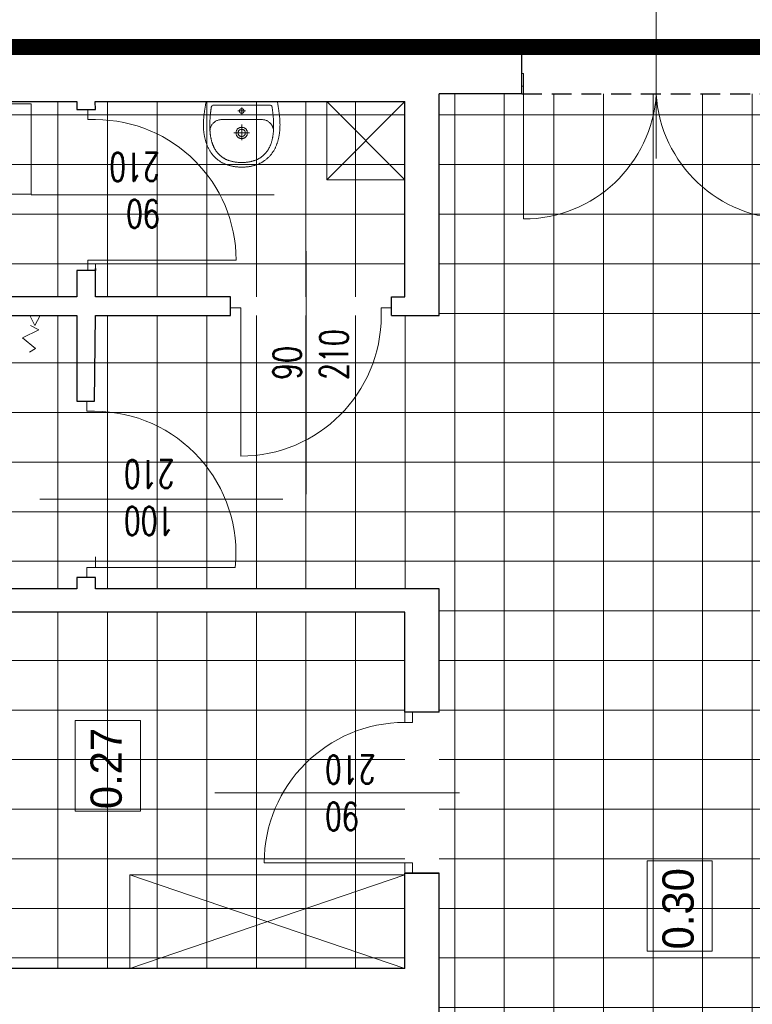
# Model space of a CAD drawing. Header units: millimetres. Extents: x -2948 to 78628, y 64669 to 215420.
# Tile 255 of 256: x 55360 to 55829, y 162346 to 162976. Entities that reach past the tile are written whole.
import ezdxf

# ---------------------------------------------------------------- set-up
doc = ezdxf.new("R2010")
doc.units = ezdxf.units.MM
doc.linetypes.add('B0301', pattern=[25, 12.5, -6.25, 0, -6.25])
doc.linetypes.add('HIDDEN', pattern=[9.525, 6.35, -3.175])
for name, color, linetype in [('_POMOCNICZE', 252, 'Continuous'), ('C--L99b', 1, 'Continuous'), ('pomocnicza', 4, 'Continuous')]:
    doc.layers.add(name, color=color, linetype=linetype)
for name, color, linetype, lineweight in [('meble', 3, 'Continuous', 5), ('meble inst', 240, 'Continuous', 5), ('NOWE SCIANY', 3, 'Continuous', 13), ('OPIS', 2, 'Continuous', 13), ('P_POMOC', 1, 'Continuous', 5), ('pomiwszczenia', 95, 'Continuous', 20), ('POMOC', 1, 'Continuous', 13), ('SCIANY', 7, 'Continuous', 30), ('STOLARKA', 3, 'Continuous', 13), ('WYMIAR', 5, 'Continuous', 13), ('WYPOSAZENIE_SANITARNE', 122, 'Continuous', 5), ('ŚCIANY', 7, 'Continuous', 30)]:
    doc.layers.add(name, color=color, linetype=linetype, lineweight=lineweight)
doc.styles.add('style2', font='romans.shx', dxfattribs={"width": 0.7})
doc.dimstyles.new('100', dxfattribs={"dimscale": 80, "dimtxt": 0.2, "dimasz": 0.2, "dimexe": 1.25, "dimexo": 0.625, "dimgap": 0.05, "dimtad": 1, "dimdec": 0, "dimdsep": 46, "dimlunit": 6, "dimtxsty": 'style2', "dimblk1": 'TICK', "dimblk2": 'TICK', "dimsah": 1, "dimcen": 0.2, "dimse1": 1, "dimse2": 1, "dimclrd": 256, "dimclrt": 2, "dimadec": 0, "dimazin": 0, "dimtfac": 1, "dimtdec": 0, "dimtix": 1, "dimtmove": 1, "dimatfit": 0, "dimldrblk": 'DOTSMALL', "dimfxl": 1, "dimtolj": 1, "dimtzin": 0, "dimarcsym": 0})
pattern_1 = [(270, (659746.15, 586523.536), (31.75, -6e-14), []), (360, (659746.15, 586523.536), (6e-14, 31.75), [])]

# ---------------------------------------------------------------- blocks, each defined once
blk = doc.blocks.new('G$C3D992CB9')
at = {"layer": 'STOLARKA'}
for p, q in [((22, 172), (22, 171)), ((22, 171), (30, 171)), ((30, 172), (30, 171)), ((22, 1), (30, 1)), ((22, 1), (22, 0)), ((30, 1), (30, 0))]:
    blk.add_line(p, q, dxfattribs=at)
at = {"layer": 'STOLARKA', "ltscale": 2}
for p, q in [((30, 171), (115.15, 171)), ((30, 1), (115.15, 1))]:
    blk.add_line(p, q, dxfattribs=at)
for centre, start, end in [((30, 171), 273.36646, 0), ((30, 1), 0, 86.63354)]:
    blk.add_arc(centre, 85.15, start, end, dxfattribs=at)
blk = doc.blocks.new('A$C17BC5D8D')
at = {"layer": 'WYPOSAZENIE_SANITARNE'}
blk.add_line((3.81, -7.43), (3.81, -7.43), dxfattribs=at)
for points in [[(-2.19, 13.82), (-2.19, -8.88), (-2.19, -31.68), (-1.76, -31.78), (-1.34, -31.87), (-0.91, -31.96), (-0.47, -32.04), (-0.04, -32.12), (0.4, -32.2), (0.84, -32.27), (1.28, -32.35), (1.73, -32.42), (2.17, -32.48), (2.61, -32.55), (3.06, -32.61), (3.5, -32.67), (3.94, -32.73), (4.39, -32.79), (4.83, -32.85), (5.26, -32.91), (5.7, -32.97), (6.13, -33.02), (6.56, -33.08), (6.98, -33.13), (7.4, -33.17), (7.82, -33.21), (8.24, -33.25), (8.67, -33.28), (9.09, -33.31), (9.51, -33.34), (9.93, -33.37), (10.36, -33.39), (10.78, -33.4), (11.2, -33.42), (11.63, -33.43), (12.05, -33.44), (12.47, -33.44), (12.9, -33.44), (13.32, -33.43), (13.74, -33.43), (14.17, -33.41), (14.59, -33.4), (15.01, -33.38), (15.43, -33.35), (15.86, -33.32), (16.28, -33.29), (16.7, -33.25), (17.12, -33.21), (17.54, -33.16), (17.96, -33.11), (18.37, -33.05), (18.79, -32.99), (19.21, -32.92), (19.62, -32.85), (20.04, -32.77), (20.45, -32.69), (20.87, -32.61), (21.28, -32.51), (21.69, -32.42), (22.1, -32.31), (22.51, -32.21), (22.91, -32.09), (23.32, -31.97), (23.72, -31.85), (24.13, -31.72), (24.53, -31.58), (24.93, -31.44), (25.33, -31.29), (25.72, -31.14), (26.12, -30.98), (26.51, -30.81), (26.9, -30.64), (26.9, -30.64), (27.31, -30.45), (27.7, -30.26), (28.1, -30.06), (28.48, -29.85), (28.86, -29.64), (29.24, -29.42), (29.61, -29.19), (29.97, -28.95), (30.33, -28.71), (30.68, -28.47), (31.02, -28.21), (31.36, -27.95), (31.7, -27.68), (32.03, -27.41), (32.35, -27.13), (32.66, -26.84), (32.97, -26.55), (33.28, -26.24), (33.58, -25.94), (33.87, -25.62), (34.16, -25.3), (34.44, -24.97), (34.72, -24.63), (34.99, -24.29), (35.26, -23.93), (35.52, -23.58), (35.77, -23.21), (36.02, -22.84), (36.27, -22.46), (36.49, -22.1), (36.71, -21.74), (36.92, -21.37), (37.12, -21), (37.31, -20.62), (37.5, -20.23), (37.67, -19.84), (37.84, -19.45), (38, -19.05), (38.15, -18.65), (38.29, -18.25), (38.43, -17.84), (38.56, -17.43), (38.68, -17.01), (38.79, -16.59), (38.9, -16.17), (39, -15.75), (39.1, -15.33), (39.18, -14.9), (39.27, -14.48), (39.34, -14.05), (39.41, -13.62), (39.47, -13.19), (39.53, -12.76), (39.58, -12.33), (39.63, -11.9), (39.67, -11.47), (39.71, -11.05), (39.74, -10.62), (39.77, -10.19), (39.79, -9.77), (39.8, -9.35), (39.82, -8.93), (39.82, -8.93), (39.8, -8.51), (39.79, -8.08), (39.77, -7.66), (39.74, -7.23), (39.71, -6.81), (39.67, -6.38), (39.63, -5.95), (39.58, -5.52), (39.53, -5.09), (39.47, -4.66), (39.41, -4.23), (39.34, -3.8), (39.27, -3.38), (39.18, -2.95), (39.1, -2.52), (39, -2.1), (38.9, -1.68), (38.79, -1.26), (38.68, -0.84), (38.56, -0.43), (38.43, -0.01), (38.29, 0.39), (38.15, 0.8), (38, 1.2), (37.84, 1.6), (37.67, 1.99), (37.5, 2.38), (37.31, 2.77), (37.12, 3.14), (36.92, 3.52), (36.71, 3.89), (36.49, 4.25), (36.27, 4.61), (36.27, 4.61), (36.02, 4.99), (35.77, 5.36), (35.52, 5.72), (35.26, 6.08), (34.99, 6.43), (34.72, 6.78), (34.44, 7.11), (34.16, 7.44), (33.87, 7.77), (33.58, 8.08), (33.28, 8.39), (32.97, 8.69), (32.66, 8.99), (32.35, 9.28), (32.03, 9.56), (31.7, 9.83), (31.36, 10.1), (31.02, 10.36), (30.68, 10.61), (30.33, 10.86), (29.97, 11.1), (29.61, 11.34), (29.24, 11.56), (28.86, 11.78), (28.48, 12), (28.1, 12.2), (27.7, 12.4), (27.31, 12.6), (26.9, 12.78), (26.9, 12.78), (26.51, 12.96), (26.12, 13.12), (25.72, 13.28), (25.33, 13.44), (24.93, 13.59), (24.53, 13.73), (24.13, 13.86), (23.72, 14), (23.32, 14.12), (22.91, 14.24), (22.51, 14.35), (22.1, 14.46), (21.69, 14.56), (21.28, 14.66), (20.87, 14.75), (20.45, 14.84), (20.04, 14.92), (19.62, 15), (19.21, 15.07), (18.79, 15.14), (18.37, 15.2), (17.96, 15.25), (17.54, 15.31), (17.12, 15.35), (16.7, 15.4), (16.28, 15.43), (15.86, 15.47), (15.43, 15.5), (15.01, 15.52), (14.59, 15.54), (14.17, 15.56), (13.74, 15.57), (13.32, 15.58), (12.9, 15.59), (12.47, 15.59), (12.05, 15.58), (11.63, 15.58), (11.2, 15.57), (10.78, 15.55), (10.36, 15.53), (9.93, 15.51), (9.51, 15.49), (9.09, 15.46), (8.67, 15.43), (8.24, 15.4), (7.82, 15.36), (7.4, 15.32), (6.98, 15.27), (6.56, 15.23), (6.56, 15.23), (6.13, 15.17), (5.7, 15.11), (5.26, 15.06), (4.83, 15), (4.39, 14.94), (3.94, 14.88), (3.5, 14.82), (3.06, 14.76), (2.61, 14.69), (2.17, 14.63), (1.73, 14.56), (1.28, 14.49), (0.84, 14.42), (0.4, 14.34), (-0.04, 14.27), (-0.47, 14.18), (-0.91, 14.1), (-1.34, 14.01), (-1.76, 13.92)], [(36.8, -8.93), (36.8, -8.44), (36.78, -7.96), (36.76, -7.49), (36.73, -7.02), (36.7, -6.57), (36.66, -6.12), (36.61, -5.67), (36.56, -5.24), (36.5, -4.81), (36.44, -4.38), (36.37, -3.97), (36.29, -3.56), (36.21, -3.16), (36.12, -2.76), (36.02, -2.38), (35.92, -1.99), (35.81, -1.62), (35.7, -1.25), (35.59, -0.89), (35.46, -0.53), (35.33, -0.19), (35.2, 0.16), (35.06, 0.49), (34.92, 0.82), (34.77, 1.15), (34.61, 1.47), (34.45, 1.78), (34.29, 2.08), (34.12, 2.38), (33.95, 2.68), (33.77, 2.96), (33.58, 3.25), (33.4, 3.52), (33.2, 3.79), (33.01, 4.06), (32.8, 4.32), (32.6, 4.57), (32.39, 4.82), (32.17, 5.06), (31.95, 5.3), (31.73, 5.53), (31.5, 5.75), (31.27, 5.98), (31.04, 6.19), (30.8, 6.4), (30.56, 6.61), (30.31, 6.81), (30.06, 7), (29.81, 7.19), (29.55, 7.38), (29.29, 7.56), (29.02, 7.74), (28.76, 7.91), (28.49, 8.07), (28.21, 8.24), (27.93, 8.39), (27.65, 8.54), (27.37, 8.69), (27.09, 8.84), (26.8, 8.98), (26.5, 9.11), (26.21, 9.24), (25.91, 9.37), (25.61, 9.49), (25.31, 9.61), (25.01, 9.72), (24.7, 9.83), (24.39, 9.94), (24.08, 10.04), (23.76, 10.14), (23.45, 10.23), (23.13, 10.32), (22.81, 10.41), (22.48, 10.49), (22.16, 10.57), (21.83, 10.64), (21.5, 10.72), (21.17, 10.78), (20.84, 10.85), (20.51, 10.91), (20.18, 10.97), (19.84, 11.02), (19.5, 11.08), (19.16, 11.12), (18.82, 11.17), (18.48, 11.21), (18.14, 11.25), (17.8, 11.29), (17.45, 11.32), (17.11, 11.35), (16.76, 11.38), (16.41, 11.4), (16.06, 11.43), (15.72, 11.45), (15.37, 11.46), (15.02, 11.48), (14.67, 11.49), (14.32, 11.5), (13.97, 11.51), (13.61, 11.51), (13.26, 11.51), (12.91, 11.51), (12.56, 11.51), (12.21, 11.51), (11.86, 11.5), (11.5, 11.49), (11.15, 11.48), (10.8, 11.47), (10.45, 11.45), (10.1, 11.44), (9.75, 11.42), (9.4, 11.4), (9.05, 11.38), (8.7, 11.36), (8.36, 11.33), (8.01, 11.31), (7.66, 11.28), (7.32, 11.25), (6.97, 11.22), (6.63, 11.19), (6.29, 11.15), (5.95, 11.12), (5.61, 11.08), (5.27, 11.05), (4.93, 11.01), (4.6, 10.97), (4.26, 10.93), (3.93, 10.89), (3.6, 10.85), (3.27, 10.8), (2.94, 10.76), (2.61, 10.72), (2.29, 10.67), (1.97, 10.63), (1.65, 10.58), (1.33, 10.53), (1.33, 10.53), (0.77, 10.3), (0.38, 9.98), (0.13, 9.53), (0.01, 8.93), (-0.01, -8.93), (0.01, -26.78), (0.13, -27.38), (0.38, -27.83), (0.77, -28.16), (1.33, -28.39), (1.65, -28.43), (1.97, -28.48), (2.29, -28.52), (2.61, -28.57), (2.94, -28.61), (3.27, -28.66), (3.6, -28.7), (3.93, -28.74), (4.26, -28.78), (4.6, -28.82), (4.93, -28.86), (5.27, -28.9), (5.61, -28.93), (5.95, -28.97), (6.29, -29.01), (6.63, -29.04), (6.97, -29.07), (7.32, -29.1), (7.66, -29.13), (8.01, -29.16), (8.36, -29.18), (8.7, -29.21), (9.05, -29.23), (9.4, -29.25), (9.75, -29.27), (10.1, -29.29), (10.45, -29.31), (10.8, -29.32), (11.15, -29.33), (11.5, -29.34), (11.86, -29.35), (12.21, -29.36), (12.56, -29.36), (12.91, -29.37), (13.26, -29.37), (13.61, -29.36), (13.97, -29.36), (14.32, -29.35), (14.67, -29.34), (15.02, -29.33), (15.37, -29.32), (15.72, -29.3), (16.06, -29.28), (16.41, -29.26), (16.76, -29.23), (17.11, -29.2), (17.45, -29.17), (17.8, -29.14), (18.14, -29.1), (18.48, -29.07), (18.82, -29.02), (19.16, -28.98), (19.5, -28.93), (19.84, -28.88), (20.18, -28.82), (20.51, -28.76), (20.84, -28.7), (21.17, -28.64), (21.5, -28.57), (21.83, -28.5), (22.16, -28.42), (22.48, -28.34), (22.81, -28.26), (23.13, -28.17), (23.45, -28.08), (23.76, -27.99), (24.08, -27.89), (24.39, -27.79), (24.7, -27.68), (25.01, -27.57), (25.31, -27.46), (25.61, -27.34), (25.91, -27.22), (26.21, -27.09), (26.5, -26.96), (26.8, -26.83), (27.09, -26.69), (27.37, -26.55), (27.65, -26.4), (27.93, -26.25), (28.21, -26.09), (28.49, -25.93), (28.76, -25.76), (29.02, -25.59), (29.29, -25.41), (29.55, -25.23), (29.81, -25.05), (30.06, -24.86), (30.31, -24.66), (30.56, -24.46), (30.8, -24.26), (31.04, -24.04), (31.27, -23.83), (31.5, -23.61), (31.73, -23.38), (31.95, -23.15), (32.17, -22.91), (32.39, -22.67), (32.6, -22.42), (32.8, -22.17), (33.01, -21.91), (33.2, -21.64), (33.4, -21.37), (33.58, -21.1), (33.77, -20.82), (33.95, -20.53), (34.12, -20.24), (34.29, -19.94), (34.45, -19.63), (34.61, -19.32), (34.77, -19), (34.92, -18.68), (35.06, -18.35), (35.2, -18.01), (35.33, -17.67), (35.46, -17.32), (35.59, -16.96), (35.7, -16.6), (35.81, -16.23), (35.92, -15.86), (36.02, -15.48), (36.12, -15.09), (36.21, -14.69), (36.29, -14.29), (36.37, -13.88), (36.44, -13.47), (36.5, -13.05), (36.56, -12.62), (36.61, -12.18), (36.66, -11.74), (36.7, -11.29), (36.73, -10.83), (36.76, -10.36), (36.78, -9.89), (36.8, -9.41), (36.8, -8.93)], [(17.86, -5.33), (18.22, -5.34), (18.57, -5.38), (18.89, -5.45), (19.19, -5.54), (19.47, -5.65), (19.74, -5.79), (19.99, -5.94), (20.21, -6.11), (20.42, -6.3), (20.61, -6.5), (20.78, -6.72), (20.93, -6.95), (21.06, -7.19), (21.18, -7.44), (21.27, -7.7), (21.35, -7.97), (21.41, -8.24), (21.44, -8.51), (21.46, -8.79), (21.46, -9.07), (21.44, -9.34), (21.41, -9.62), (21.35, -9.89), (21.27, -10.15), (21.18, -10.41), (21.06, -10.66), (20.93, -10.9), (20.78, -11.13), (20.61, -11.35), (20.42, -11.55), (20.21, -11.74), (19.98, -11.91), (19.74, -12.07), (19.47, -12.2), (19.19, -12.31), (18.89, -12.41), (18.56, -12.47), (18.22, -12.51), (17.86, -12.53), (17.5, -12.51), (17.16, -12.47), (16.84, -12.41), (16.54, -12.31), (16.25, -12.2), (15.99, -12.07), (15.74, -11.91), (15.52, -11.74), (15.31, -11.55), (15.12, -11.35), (14.95, -11.13), (14.8, -10.9), (14.66, -10.66), (14.55, -10.41), (14.46, -10.15), (14.38, -9.88), (14.32, -9.61), (14.28, -9.34), (14.27, -9.06), (14.27, -8.79), (14.28, -8.51), (14.32, -8.24), (14.38, -7.97), (14.46, -7.7), (14.55, -7.44), (14.66, -7.19), (14.8, -6.95), (14.95, -6.72), (15.12, -6.5), (15.31, -6.3), (15.52, -6.11), (15.74, -5.94), (15.99, -5.79), (16.25, -5.65), (16.54, -5.54), (16.84, -5.45), (17.16, -5.38), (17.5, -5.34), (17.86, -5.33)], [(3.81, -7.43), (3.79, -7.43), (3.77, -7.43), (3.75, -7.43), (3.73, -7.43), (3.71, -7.43), (3.69, -7.43), (3.67, -7.43), (3.64, -7.44), (3.62, -7.44), (3.6, -7.44), (3.58, -7.44), (3.56, -7.45), (3.54, -7.45), (3.52, -7.46), (3.5, -7.46), (3.48, -7.46), (3.46, -7.47), (3.44, -7.47), (3.42, -7.48), (3.39, -7.49), (3.37, -7.49), (3.35, -7.5), (3.33, -7.5), (3.31, -7.51), (3.29, -7.52), (3.27, -7.53), (3.25, -7.53), (3.23, -7.54), (3.22, -7.55), (3.2, -7.56), (3.18, -7.57), (3.16, -7.58), (3.14, -7.59), (3.12, -7.6), (3.1, -7.61), (3.08, -7.62), (3.06, -7.63), (3.05, -7.64), (3.03, -7.65), (3.01, -7.66), (2.99, -7.67), (2.97, -7.68), (2.96, -7.69), (2.94, -7.71), (2.92, -7.72), (2.9, -7.73), (2.89, -7.75), (2.87, -7.76), (2.85, -7.77), (2.84, -7.79), (2.82, -7.8), (2.81, -7.81), (2.79, -7.83), (2.78, -7.84), (2.76, -7.86), (2.75, -7.87), (2.73, -7.89), (2.72, -7.9), (2.7, -7.92), (2.69, -7.93), (2.67, -7.95), (2.66, -7.97), (2.65, -7.98), (2.63, -8), (2.62, -8.02), (2.61, -8.03), (2.59, -8.05), (2.58, -8.07), (2.57, -8.08), (2.56, -8.1), (2.55, -8.12), (2.54, -8.14), (2.52, -8.16), (2.51, -8.17), (2.5, -8.19), (2.49, -8.21), (2.48, -8.23), (2.47, -8.25), (2.46, -8.27), (2.45, -8.29), (2.45, -8.31), (2.44, -8.33), (2.43, -8.35), (2.42, -8.37), (2.41, -8.39), (2.41, -8.41), (2.4, -8.43), (2.39, -8.45), (2.38, -8.47), (2.38, -8.49), (2.37, -8.51), (2.37, -8.53), (2.36, -8.55), (2.36, -8.57), (2.35, -8.59), (2.35, -8.61), (2.34, -8.63), (2.34, -8.65), (2.33, -8.67), (2.33, -8.69), (2.33, -8.71), (2.32, -8.73), (2.32, -8.76), (2.32, -8.78), (2.32, -8.8), (2.32, -8.82), (2.31, -8.84), (2.31, -8.86), (2.31, -8.88), (2.31, -8.9), (2.31, -8.92), (2.31, -8.95), (2.31, -8.97), (2.31, -8.99), (2.31, -9.01), (2.32, -9.03), (2.32, -9.05), (2.32, -9.07), (2.32, -9.09), (2.32, -9.12), (2.33, -9.14), (2.33, -9.16), (2.33, -9.18), (2.34, -9.2), (2.34, -9.22), (2.35, -9.24), (2.35, -9.26), (2.35, -9.28), (2.36, -9.3), (2.37, -9.32), (2.37, -9.34), (2.38, -9.36), (2.38, -9.38), (2.39, -9.4), (2.4, -9.42), (2.4, -9.44), (2.41, -9.46), (2.42, -9.48), (2.43, -9.5), (2.44, -9.52), (2.44, -9.54), (2.45, -9.56), (2.46, -9.58), (2.47, -9.6), (2.48, -9.62), (2.49, -9.64), (2.5, -9.66), (2.51, -9.67), (2.52, -9.69), (2.53, -9.71), (2.54, -9.73), (2.56, -9.75), (2.57, -9.77), (2.58, -9.78), (2.59, -9.8), (2.6, -9.82), (2.62, -9.83), (2.63, -9.85), (2.64, -9.87), (2.66, -9.88), (2.67, -9.9), (2.68, -9.92), (2.7, -9.93), (2.71, -9.95), (2.73, -9.96), (2.74, -9.98), (2.76, -9.99), (2.77, -10.01), (2.79, -10.02), (2.8, -10.04), (2.82, -10.05), (2.84, -10.07), (2.85, -10.08), (2.87, -10.09), (2.88, -10.11), (2.9, -10.12), (2.92, -10.13), (2.94, -10.14), (2.95, -10.16), (2.97, -10.17), (2.99, -10.18), (3.01, -10.19), (3.02, -10.2), (3.04, -10.21), (3.06, -10.22), (3.08, -10.24), (3.1, -10.25), (3.12, -10.26), (3.13, -10.27), (3.15, -10.27), (3.17, -10.28), (3.19, -10.29), (3.21, -10.3), (3.23, -10.31), (3.25, -10.32), (3.27, -10.33), (3.29, -10.33), (3.31, -10.34), (3.33, -10.35), (3.35, -10.35), (3.37, -10.36), (3.39, -10.37), (3.41, -10.37), (3.43, -10.38), (3.45, -10.38), (3.47, -10.39), (3.49, -10.39), (3.51, -10.4), (3.54, -10.4), (3.56, -10.4), (3.58, -10.41), (3.6, -10.41), (3.62, -10.41), (3.64, -10.42), (3.66, -10.42), (3.68, -10.42), (3.7, -10.42), (3.73, -10.42), (3.75, -10.43), (3.77, -10.43), (3.79, -10.43), (3.81, -10.43), (3.83, -10.43), (3.85, -10.43), (3.87, -10.43), (3.9, -10.42), (3.92, -10.42), (3.94, -10.42), (3.96, -10.42), (3.98, -10.42), (4, -10.41), (4.02, -10.41), (4.04, -10.41), (4.06, -10.41), (4.08, -10.4), (4.11, -10.4), (4.13, -10.39), (4.15, -10.39), (4.17, -10.38), (4.19, -10.38), (4.21, -10.37), (4.23, -10.37), (4.25, -10.36), (4.27, -10.36), (4.29, -10.35), (4.31, -10.34), (4.33, -10.33), (4.35, -10.33), (4.37, -10.32), (4.39, -10.31), (4.41, -10.3), (4.43, -10.29), (4.45, -10.29), (4.47, -10.28), (4.49, -10.27), (4.5, -10.26), (4.52, -10.25), (4.54, -10.24), (4.56, -10.23), (4.58, -10.22), (4.6, -10.2), (4.61, -10.19), (4.63, -10.18), (4.65, -10.17), (4.67, -10.16), (4.69, -10.15), (4.7, -10.13), (4.72, -10.12), (4.74, -10.11), (4.75, -10.09), (4.77, -10.08), (4.79, -10.07), (4.8, -10.05), (4.82, -10.04), (4.83, -10.03), (4.85, -10.01), (4.86, -10), (4.88, -9.98), (4.89, -9.97), (4.91, -9.95), (4.92, -9.93), (4.94, -9.92), (4.95, -9.9), (4.96, -9.89), (4.98, -9.87), (4.99, -9.85), (5, -9.84), (5.02, -9.82), (5.03, -9.8), (5.04, -9.79), (5.05, -9.77), (5.07, -9.75), (5.08, -9.73), (5.09, -9.71), (5.1, -9.7), (5.11, -9.68), (5.12, -9.66), (5.13, -9.64), (5.14, -9.62), (5.15, -9.6), (5.16, -9.58), (5.17, -9.57), (5.18, -9.55), (5.19, -9.53), (5.2, -9.51), (5.2, -9.49), (5.21, -9.47), (5.22, -9.45), (5.23, -9.43), (5.23, -9.41), (5.24, -9.39), (5.25, -9.37), (5.25, -9.35), (5.26, -9.33), (5.26, -9.31), (5.27, -9.29), (5.27, -9.27), (5.28, -9.24), (5.28, -9.22), (5.29, -9.2), (5.29, -9.18), (5.29, -9.16), (5.3, -9.14), (5.3, -9.12), (5.3, -9.1), (5.3, -9.08), (5.31, -9.06), (5.31, -9.03), (5.31, -9.01), (5.31, -8.99), (5.31, -8.97), (5.31, -8.95), (5.31, -8.93), (5.31, -8.91), (5.31, -8.89), (5.31, -8.86), (5.31, -8.84), (5.31, -8.82), (5.31, -8.8), (5.31, -8.78), (5.3, -8.76), (5.3, -8.74), (5.3, -8.72), (5.29, -8.7), (5.29, -8.67), (5.29, -8.65), (5.28, -8.63), (5.28, -8.61), (5.27, -8.59), (5.27, -8.57), (5.26, -8.55), (5.26, -8.53), (5.25, -8.51), (5.25, -8.49), (5.24, -8.47), (5.23, -8.45), (5.23, -8.43), (5.22, -8.41), (5.21, -8.39), (5.2, -8.37), (5.2, -8.35), (5.19, -8.33), (5.18, -8.31), (5.17, -8.29), (5.16, -8.27), (5.15, -8.25), (5.14, -8.23), (5.13, -8.22), (5.12, -8.2), (5.11, -8.18), (5.1, -8.16), (5.09, -8.14), (5.08, -8.12), (5.07, -8.11), (5.06, -8.09), (5.04, -8.07), (5.03, -8.05), (5.02, -8.04), (5.01, -8.02), (4.99, -8), (4.98, -7.99), (4.97, -7.97), (4.95, -7.95), (4.94, -7.94), (4.93, -7.92), (4.91, -7.91), (4.9, -7.89), (4.88, -7.87), (4.87, -7.86), (4.85, -7.84), (4.84, -7.83), (4.82, -7.82), (4.8, -7.8), (4.79, -7.79), (4.77, -7.77), (4.76, -7.76), (4.74, -7.75), (4.72, -7.73), (4.71, -7.72), (4.69, -7.71), (4.67, -7.7), (4.65, -7.68), (4.64, -7.67), (4.62, -7.66), (4.6, -7.65), (4.58, -7.64), (4.56, -7.63), (4.55, -7.62), (4.53, -7.61), (4.51, -7.6), (4.49, -7.59), (4.47, -7.58), (4.45, -7.57), (4.43, -7.56), (4.41, -7.55), (4.39, -7.54), (4.37, -7.54), (4.35, -7.53), (4.33, -7.52), (4.31, -7.51), (4.29, -7.51), (4.27, -7.5), (4.25, -7.49), (4.23, -7.49), (4.21, -7.48), (4.19, -7.48), (4.17, -7.47), (4.15, -7.47), (4.13, -7.46), (4.11, -7.46), (4.09, -7.45), (4.07, -7.45), (4.05, -7.44), (4.03, -7.44), (4, -7.44), (3.98, -7.44), (3.96, -7.43), (3.94, -7.43), (3.92, -7.43), (3.9, -7.43), (3.88, -7.43), (3.86, -7.43), (3.84, -7.43), (3.81, -7.43)], [(17.86, -6.63), (18.23, -6.65), (18.57, -6.72), (18.87, -6.82), (19.14, -6.97), (19.38, -7.14), (19.59, -7.35), (19.77, -7.57), (19.91, -7.82), (20.02, -8.08), (20.1, -8.36), (20.15, -8.64), (20.16, -8.93), (20.15, -9.21), (20.1, -9.5), (20.02, -9.77), (19.91, -10.03), (19.76, -10.28), (19.59, -10.51), (19.38, -10.71), (19.14, -10.89), (18.87, -11.03), (18.57, -11.14), (18.23, -11.2), (17.86, -11.23), (17.5, -11.2), (17.16, -11.14), (16.86, -11.03), (16.59, -10.89), (16.35, -10.71), (16.14, -10.51), (15.96, -10.28), (15.82, -10.03), (15.71, -9.77), (15.63, -9.5), (15.58, -9.21), (15.56, -8.93), (15.58, -8.64), (15.63, -8.36), (15.71, -8.08), (15.82, -7.82), (15.96, -7.57), (16.14, -7.35), (16.35, -7.14), (16.59, -6.97), (16.86, -6.82), (17.16, -6.72), (17.5, -6.65), (17.86, -6.63)]]:
    blk.add_lwpolyline(points, close=True, dxfattribs=at)
for points in [[(16.87, 11.37), (16.57, 11.39), (16.26, 11.39), (15.94, 11.38), (15.62, 11.34), (15.28, 11.28), (14.95, 11.2), (14.61, 11.1), (14.27, 10.99), (13.93, 10.85), (13.6, 10.7), (13.26, 10.52), (12.93, 10.33), (12.61, 10.12), (12.29, 9.89), (11.98, 9.65), (11.68, 9.38), (11.4, 9.1), (11.12, 8.81), (10.86, 8.49), (10.62, 8.16), (10.39, 7.81), (10.18, 7.45), (9.99, 7.07), (9.82, 6.67), (9.67, 6.26), (9.54, 5.83), (9.45, 5.39), (9.37, 4.93), (9.33, 4.46), (9.31, 3.97)], [(9.31, 3.97), (9.31, -8.93), (9.31, -21.83)], [(17.89, -3.84), (17.89, -14.02)], [(6.34, -8.93), (1.5, -8.93)], [(3.81, -11.36), (3.81, -6.49)], [(22.54, -8.93), (12.53, -8.93)], [(9.31, -21.83), (9.33, -22.31), (9.37, -22.78), (9.45, -23.24), (9.54, -23.68), (9.67, -24.11), (9.82, -24.52), (9.99, -24.92), (10.18, -25.3), (10.39, -25.66), (10.62, -26.01), (10.86, -26.34), (11.12, -26.66), (11.4, -26.96), (11.68, -27.24), (11.98, -27.5), (12.29, -27.75), (12.61, -27.97), (12.93, -28.18), (13.26, -28.38), (13.6, -28.55), (13.93, -28.7), (14.27, -28.84), (14.61, -28.96), (14.95, -29.05), (15.28, -29.13), (15.62, -29.19), (15.94, -29.23), (16.26, -29.25), (16.57, -29.24), (16.87, -29.22)]]:
    blk.add_lwpolyline(points, dxfattribs=at)
blk = doc.blocks.new('TICK')
at = {"color": 5}
for p, q in [((0, -0.75), (0, 0.75)), ((-1, 0), (1, 0))]:
    blk.add_line(p, q, dxfattribs=at)
at = {"const_width": 0.1}
blk.add_lwpolyline([(-0.354, -0.354), (0.354, 0.354)], dxfattribs=at)
blk = doc.blocks.new('*D1968')
at = {"layer": 'Defpoints', "color": 0, "ltscale": 2, "transparency": 16777216}
for p in [(55396.96, 163178.55), (55086.96, 162980.76), (55396.96, 162923.62)]:
    blk.add_point(p, dxfattribs=at)
at = {"layer": 'WYMIAR', "lineweight": -2, "ltscale": 2, "transparency": 16777216}
blk.add_line((55102.96, 163178.55), (55380.96, 163178.55), dxfattribs=at)
at = {"layer": 'WYMIAR', "lineweight": -2, "ltscale": 2, "transparency": 16777216, "xscale": 16, "yscale": 16, "zscale": 16, "rotation": 180}
blk.add_blockref('TICK', (55086.96, 163178.55), dxfattribs=at)
at = {"layer": 'WYMIAR', "lineweight": -2, "ltscale": 2, "transparency": 16777216, "xscale": 16, "yscale": 16, "zscale": 16}
blk.add_blockref('TICK', (55396.96, 163178.55), dxfattribs=at)
at = {"layer": 'WYMIAR', "color": 2, "ltscale": 2, "transparency": 16777216, "insert": (55241.96, 163166.55), "char_height": 16, "attachment_point": 5, "rotation": 180, "style": 'style2'}
blk.add_mtext('\\A1;310', dxfattribs=at)
blk = doc.blocks.new('_DotSmall')
at = {"layer": 'OPIS', "color": 0, "const_width": 0.5}
blk.add_lwpolyline([(-0.0625, 0, 1), (0.0625, 0, 1)], format="xyb", close=True, dxfattribs=at)
blk = doc.blocks.new('*D1985')
at = {"layer": 'Defpoints', "color": 0, "ltscale": 2, "transparency": 16777216}
for p in [(55408.96, 163178.55), (55396.96, 162923.62), (55408.96, 162923.62)]:
    blk.add_point(p, dxfattribs=at)
at = {"layer": 'WYMIAR', "lineweight": -2, "ltscale": 2, "transparency": 16777216}
for p, q in [((55380.96, 163178.55), (55364.96, 163178.55)), ((55396.96, 163178.55), (55408.96, 163178.55)), ((55424.96, 163178.55), (55440.96, 163178.55))]:
    blk.add_line(p, q, dxfattribs=at)
at = {"layer": 'WYMIAR', "lineweight": -2, "ltscale": 2, "transparency": 16777216, "xscale": 16, "yscale": 16, "zscale": 16}
blk.add_blockref('TICK', (55396.96, 163178.55), dxfattribs=at)
at = {"layer": 'WYMIAR', "lineweight": -2, "ltscale": 2, "transparency": 16777216, "xscale": 16, "yscale": 16, "zscale": 16, "rotation": 180}
blk.add_blockref('TICK', (55408.96, 163178.55), dxfattribs=at)
at = {"layer": 'WYMIAR', "color": 2, "ltscale": 2, "transparency": 16777216, "insert": (55402.96, 163166.55), "char_height": 16, "attachment_point": 5, "rotation": 180, "style": 'style2'}
blk.add_mtext('\\A1;12', dxfattribs=at)
blk = doc.blocks.new('*D1989')
at = {"layer": 'Defpoints', "color": 0, "ltscale": 2, "transparency": 16777216}
for p in [(55408.81, 163178.55), (55408.81, 162923.62), (55606.96, 162923.62)]:
    blk.add_point(p, dxfattribs=at)
at = {"layer": 'WYMIAR', "lineweight": -2, "ltscale": 2, "transparency": 16777216}
blk.add_line((55590.96, 163178.55), (55424.81, 163178.55), dxfattribs=at)
at = {"layer": 'WYMIAR', "lineweight": -2, "ltscale": 2, "transparency": 16777216, "xscale": 16, "yscale": 16, "zscale": 16, "rotation": 180}
blk.add_blockref('TICK', (55408.81, 163178.55), dxfattribs=at)
at = {"layer": 'WYMIAR', "lineweight": -2, "ltscale": 2, "transparency": 16777216, "xscale": 16, "yscale": 16, "zscale": 16}
blk.add_blockref('TICK', (55606.96, 163178.55), dxfattribs=at)
at = {"layer": 'WYMIAR', "color": 2, "ltscale": 2, "transparency": 16777216, "insert": (55507.89, 163166.55), "char_height": 16, "attachment_point": 5, "rotation": 180, "style": 'style2'}
blk.add_mtext('\\A1;198', dxfattribs=at)

msp = doc.modelspace()

# ---------------------------------------------------------------- hatches: boundary and pattern name
at = {"layer": '_POMOCNICZE', "lineweight": 13, "true_color": 0xf8991e, "extrusion": (-8.85905e-08, -2.09366e-08, 1)}
h = msp.add_hatch(dxfattribs=at)
h.set_pattern_fill('ANSI37', color=30, scale=10, angle=135)
h.set_pattern_definition(pattern_1)
h.paths.add_polyline_path([(55918.96, 162928.62), (55628.96, 162928.62), (55628.96, 161740.62), (55918.96, 161740.62)])
h = msp.add_hatch(dxfattribs=at)
h.set_pattern_fill('ANSI37', color=30, scale=10, angle=135)
h.set_pattern_definition(pattern_1)
h.paths.add_polyline_path([(55606.96, 162923.62), (55086.96, 162923.62), (55086.96, 162798.62), (55606.96, 162798.62)])
h = msp.add_hatch(dxfattribs=at)
h.set_pattern_fill('ANSI37', color=30, scale=10, angle=135)
h.set_pattern_definition(pattern_1)
h.paths.add_polyline_path([(55628.96, 162786.64), (55086.96, 162786.62), (55086.96, 162611.62), (55628.96, 162611.62)])
h = msp.add_hatch(dxfattribs=at)
h.set_pattern_fill('ANSI37', color=30, scale=10, angle=135)
h.set_pattern_definition(pattern_1)
h.paths.add_polyline_path([(55606.96, 162596.62), (55086.96, 162596.62), (55086.96, 162368.62), (55606.96, 162368.62)])

# ---------------------------------------------------------------- linework, layer by layer
at = {"layer": 'C--L99b', "color": 12, "linetype": 'B0301', "true_color": 0xdb0000, "const_width": 10.37}
msp.add_lwpolyline([(56288.96, 162958.62), (55045.96, 162958.62)], dxfattribs=at)
at = {"layer": 'meble'}
msp.add_line((55430.91, 162428.62), (55606.96, 162368.62), dxfattribs=at)
msp.add_lwpolyline([(55606.96, 162428.62), (55430.91, 162368.62)], dxfattribs=at)
msp.add_lwpolyline([(55606.96, 162428.62), (55430.91, 162428.62), (55430.91, 162368.62), (55606.96, 162368.62)], close=True, dxfattribs=at)
at = {"layer": 'meble inst', "lineweight": 5, "ltscale": 0.02}
for p, q in [((55366.81, 162786.62), (55370.04, 162780.27)), ((55370.04, 162780.27), (55373.45, 162786.62)), ((55367.33, 162780.27), (55372.7, 162777.39)), ((55372.7, 162777.39), (55362.28, 162772.3)), ((55362.28, 162772.3), (55370.62, 162765.45)), ((55370.62, 162765.45), (55366.74, 162763.11))]:
    msp.add_line(p, q, dxfattribs=at)
at = {"layer": 'NOWE SCIANY'}
for p, q in [((55403.94, 162918.57), (55403.94, 162912.07)), ((55408.94, 162912.07), (55403.94, 162912.07)), ((55523.41, 162864.02), (55367.82, 162864.02)), ((55543.85, 162672.18), (55543.85, 162827.76)), ((55408.94, 162822.07), (55403.94, 162822.07)), ((55403.94, 162822.07), (55403.94, 162815.57)), ((55408.94, 162820.07), (55408.94, 162813.57)), ((55501.9, 162791.64), (55495.4, 162791.64)), ((55501.9, 162786.64), (55501.9, 162791.64)), ((55591.9, 162786.64), (55591.9, 162791.64)), ((55598.4, 162791.64), (55591.9, 162791.64)), ((55403.38, 162725.38), (55403.38, 162731.88)), ((55408.38, 162725.38), (55403.38, 162725.38)), ((55528.96, 162669), (55373.38, 162669)), ((55408.94, 162632.16), (55408.94, 162625.66)), ((55408.38, 162625.38), (55403.38, 162625.38)), ((55403.38, 162618.88), (55403.38, 162625.38)), ((55606.96, 162532.62), (55606.96, 162526.12)), ((55611.96, 162526.12), (55611.96, 162532.62)), ((55606.96, 162526.12), (55611.96, 162526.12)), ((55485.4, 162481.12), (55641.96, 162481.12)), ((55606.96, 162436.12), (55611.96, 162436.12)), ((55606.96, 162436.12), (55606.96, 162429.62)), ((55611.96, 162429.62), (55611.96, 162436.12))]:
    msp.add_line(p, q, dxfattribs=at)
at = {"layer": 'NOWE SCIANY', "ltscale": 2}
for p, q in [((55408.94, 162822.07), (55498.94, 162822.07)), ((55384.96, 162798.62), (55396.96, 162798.62)), ((55384.96, 162786.62), (55384.96, 162786.62)), ((55501.9, 162786.64), (55501.9, 162696.64)), ((55408.38, 162625.38), (55498.38, 162625.38)), ((55606.96, 162436.12), (55516.96, 162436.12))]:
    msp.add_line(p, q, dxfattribs=at)
at = {"layer": 'NOWE SCIANY'}
for points in [[(55403.94, 162918.57), (55408.94, 162918.57), (55396.96, 162918.57)], [(55403.94, 162815.57), (55408.94, 162815.57), (55396.96, 162815.57)], [(55495.4, 162791.64), (55495.4, 162786.64), (55495.4, 162798.62)], [(55598.4, 162791.64), (55598.4, 162786.64), (55598.4, 162798.62)], [(55408.38, 162731.88), (55396.96, 162731.88)], [(55408.96, 162618.88), (55396.96, 162618.88)], [(55606.96, 162532.62), (55628.96, 162532.62)], [(55606.96, 162429.62), (55628.96, 162429.62)]]:
    msp.add_lwpolyline(points, dxfattribs=at)
at = {"layer": 'NOWE SCIANY', "lineweight": 5}
msp.add_lwpolyline([(55606.96, 162611.62), (55606.96, 162611.62)], dxfattribs=at)
at = {"layer": 'NOWE SCIANY', "ltscale": 2}
for centre, radius, start, end in [((55408.94, 162822.07), 90, 0, 90), ((55501.9, 162786.64), 90, 270, 0), ((55408.05, 162634.58), 90.8, 354.18279, 89.79163), ((55606.96, 162436.12), 90, 90, 180)]:
    msp.add_arc(centre, radius, start, end, dxfattribs=at)
at = {"layer": 'P_POMOC', "ltscale": 2}
msp.add_lwpolyline([(55556.96, 162923.62), (55606.96, 162923.62), (55606.96, 162873.62), (55556.96, 162873.62), (55556.96, 162923.62), (55606.96, 162873.62), (55556.96, 162873.62), (55606.96, 162923.62)], dxfattribs=at)
at = {"layer": 'pomiwszczenia'}
for points in [[(55326.14, 162864.29), (55326.14, 162922.18), (55367.82, 162922.18), (55367.82, 162864.29)], [(55396.01, 162469.37), (55396.01, 162527.26), (55437.69, 162527.26), (55437.69, 162469.37)], [(55762.16, 162379.57), (55762.16, 162437.46), (55803.85, 162437.46), (55803.85, 162379.57)]]:
    msp.add_lwpolyline(points, close=True, dxfattribs=at)
at = {"layer": 'POMOC'}
msp.add_line((55767.96, 162887.22), (55767.96, 163043.78), dxfattribs=at)
at = {"layer": 'pomocnicza', "linetype": 'HIDDEN', "ltscale": 2}
for p, q in [((55681.96, 162958.62), (55853.96, 162958.62)), ((55681.96, 162928.62), (55853.96, 162928.62))]:
    msp.add_line(p, q, dxfattribs=at)
at = {"layer": 'SCIANY', "ltscale": 2}
msp.add_line((55396.96, 162611.62), (55086.96, 162611.62), dxfattribs=at)
for points in [[(55396.96, 162918.57), (55408.94, 162918.57), (55408.81, 162923.62)], [(55396.96, 162923.62), (55396.96, 162918.57)], [(55396.96, 162731.88), (55408.38, 162731.88), (55408.96, 162786.62), (55495.4, 162786.64), (55495.4, 162798.62), (55408.96, 162798.62), (55408.94, 162816.82), (55408.94, 162815.57), (55396.96, 162815.57), (55396.96, 162798.62), (55201.46, 162798.62), (55201.46, 162826.19), (55189.46, 162826.19), (55189.46, 162798.62), (55086.96, 162798.62), (55086.96, 162786.62), (55396.96, 162786.62), (55396.96, 162731.88)], [(55598.4, 162786.64), (55598.4, 162798.62), (55606.96, 162798.62)], [(55598.4, 162786.64), (55628.96, 162786.64)], [(55408.96, 162611.62), (55408.96, 162618.88), (55396.96, 162618.88), (55396.96, 162611.62)], [(55606.96, 162429.62), (55628.96, 162429.62)]]:
    msp.add_lwpolyline(points, dxfattribs=at)
at = {"layer": 'ŚCIANY', "ltscale": 2}
for p, q in [((55681.96, 162958.62), (55348.46, 162958.62)), ((55681.96, 162928.62), (55681.96, 162958.62)), ((55628.96, 162786.64), (55628.96, 162928.62)), ((55681.96, 162928.62), (55628.96, 162928.62)), ((55681.96, 162928.62), (55628.96, 162928.62)), ((55348.46, 162923.62), (55396.96, 162923.62)), ((55408.81, 162923.62), (55606.96, 162923.62)), ((55606.96, 162798.62), (55606.96, 162923.62)), ((55628.96, 162611.62), (55408.96, 162611.62)), ((55628.96, 162532.62), (55628.96, 162611.62)), ((55628.96, 162532.62), (55628.96, 162611.62)), ((55474.96, 162596.62), (55086.96, 162596.62)), ((55384.96, 162596.62), (55370.96, 162596.62)), ((55606.96, 162596.62), (55474.96, 162596.62)), ((55606.96, 162532.62), (55606.96, 162596.62)), ((55606.96, 162532.62), (55606.96, 162596.62)), ((55628.96, 162532.62), (55606.96, 162532.62)), ((55606.96, 162368.62), (55606.96, 162429.62)), ((55628.96, 162429.62), (55606.96, 162429.62)), ((55628.96, 162181.48), (55628.96, 162429.62)), ((55628.96, 162348.62), (55628.96, 162408.62)), ((55606.96, 162368.62), (55086.96, 162368.62))]:
    msp.add_line(p, q, dxfattribs=at)

# ---------------------------------------------------------------- block references
at = {"layer": 'STOLARKA', "ltscale": 2, "xscale": -1, "rotation": 90}
msp.add_blockref('G$C3D992CB9', (55853.96, 162963.62), dxfattribs=at)
at = {"layer": 'WYPOSAZENIE_SANITARNE', "rotation": 270}
msp.add_blockref('A$C17BC5D8D', (55511.48, 162921.43), dxfattribs=at)

# ---------------------------------------------------------------- texts
at = {"layer": 'NOWE SCIANY', "linetype": 'Continuous', "ltscale": 0.2, "char_height": 18, "width": 280.1371, "style": 'style2'}
for s, insert, attachment_point, rotation in [('90\\P210', (55450.12, 162842.78), 1, 179.99152), ('90\\P210', (55522.61, 162745.46), 1, 89.99152), ('100\\P210', (55459.49, 162646.09), 1, 179.99152), ('90\\P210', (55555.86, 162456.83), 3, 180.00848)]:
    msp.add_mtext(s, dxfattribs=dict(at, insert=insert, attachment_point=attachment_point, rotation=rotation))
at = {"layer": 'pomiwszczenia', "char_height": 20, "attachment_point": 5, "rotation": 90}
for s, width, insert in [('0.27', 30.5458, (55415.9, 162496.6)), ('0.30', 0.7657, (55782.05, 162406.8))]:
    msp.add_mtext_dynamic_manual_height_columns(s, width=width, gutter_width=4.5, heights=[0], dxfattribs=dict(at, insert=insert))

# ---------------------------------------------------------------- dimensions: what is measured, and where the dimension line sits
at = {"layer": 'WYMIAR', "ltscale": 2}
for base, p1, p2, picture, middle in [((55396.96, 163178.55), (55086.96, 162980.76), (55396.96, 162923.62), '*D1968', (55241.96, 163166.55)), ((55408.96, 163178.55), (55396.96, 162923.62), (55408.96, 162923.62), '*D1985', (55402.96, 163166.55)), ((55408.81, 163178.55), (55606.96, 162923.62), (55408.81, 162923.62), '*D1989', (55507.89, 163166.55))]:
    dim = msp.add_linear_dim(base=base, p1=p1, p2=p2, angle=180, dimstyle='100', dxfattribs=at)
    dim.commit()
    dim.dimension.update_dxf_attribs({"geometry": picture, "text_midpoint": middle})

doc.saveas('drawing.dxf')
